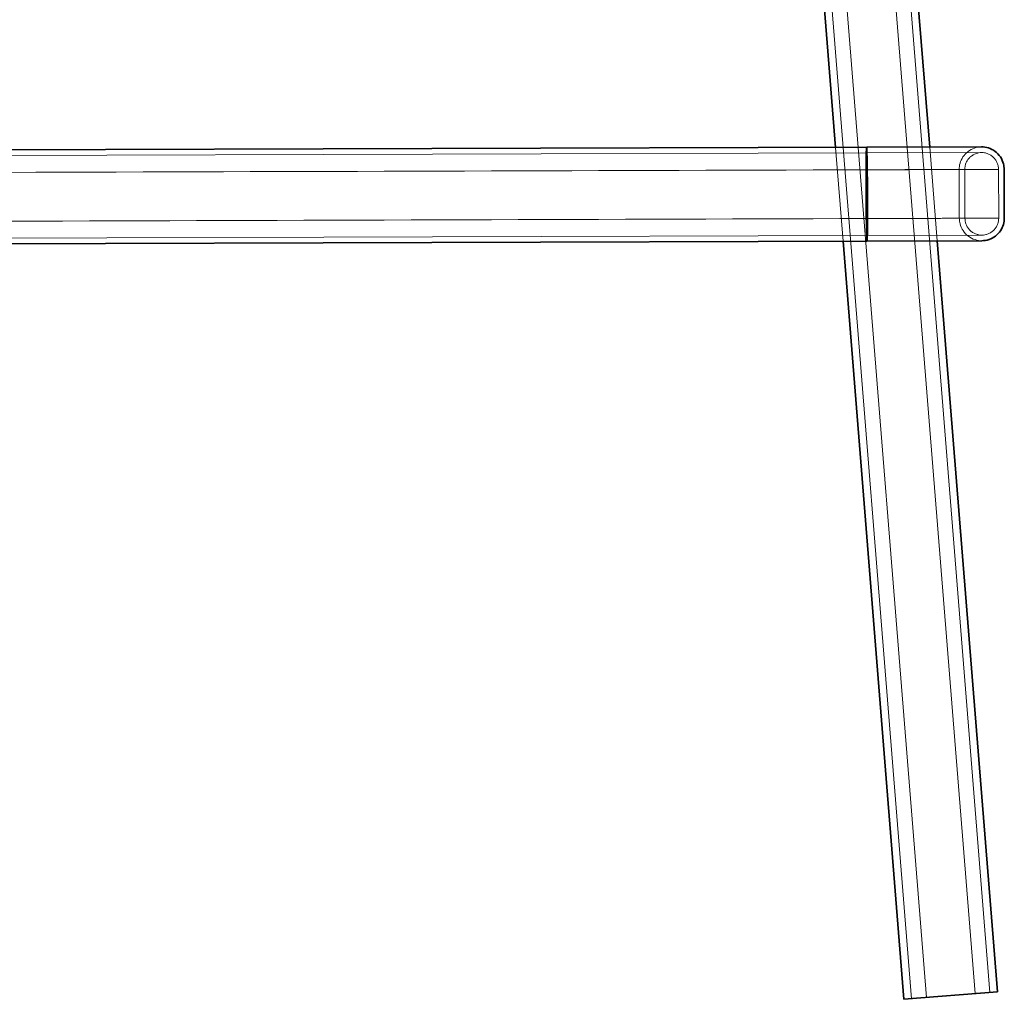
# Model space of a CAD drawing. Header units: millimetres. Extents: x -234 to 1726, y -356 to 1749.
# Tile 10 of 202: x 1123 to 1385, y 664 to 925. Entities that reach past the tile are written whole.
import ezdxf

# ---------------------------------------------------------------- set-up
doc = ezdxf.new("R2010")
doc.units = ezdxf.units.MM
for name, color, linetype, lineweight in [('Spigoli nascosti(ISO)', 7, 'Continuous', 18), ('Spigoli tangenti nascosti(ISO)', 7, 'Continuous', 18), ('Spigoli tangenti visibili(ISO)', 7, 'Continuous', 35), ('Spigoli visibili(ISO)', 7, 'Continuous', 35)]:
    doc.layers.add(name, color=color, linetype=linetype, lineweight=lineweight)

msp = doc.modelspace()

# ---------------------------------------------------------------- linework, layer by layer
at = {"layer": 'Spigoli nascosti(ISO)'}
for p, q in [((1360.67, 664.09), (1310.73, 1286.5)), ((1381.6, 665.76), (1331.75, 1287.12)), ((1342.46, 866), (1340.46, 891)), ((1367.54, 866.08), (1365.53, 891.07)), ((891.39, 888.13), (1348.77, 889.52)), ((1348.7, 889.52), (1348.7, 889.52)), ((1348.7, 889.52), (1348.7, 889.52)), ((1348.77, 889.52), (1379.37, 889.61)), ((1348.77, 889.52), (1348.77, 889.52)), ((1348.77, 889.52), (1348.77, 889.52)), ((1374.93, 872.1), (1374.89, 885.1)), ((1383.89, 885.13), (1383.93, 872.13)), ((891.38, 866.13), (1348.77, 867.52)), ((1348.77, 867.52), (1379.44, 867.61)), ((1348.77, 867.52), (1348.77, 867.52)), ((1348.77, 867.52), (1348.77, 867.52)), ((1348.84, 867.52), (1348.84, 867.52)), ((1348.84, 867.52), (1348.84, 867.52))]:
    msp.add_line(p, q, dxfattribs=at)
for points, knots in [([(1379.45, 866.11), (1378.28, 866.11), (1376.94, 866.48), (1375.84, 867.31), (1374.75, 868.12), (1373.94, 869.36), (1373.62, 870.62), (1373.49, 871.12), (1373.43, 871.62), (1373.43, 872.1), (1373.43, 873.51), (1373.42, 874.88), (1373.42, 876.19), (1373.41, 878.55), (1373.4, 880.76), (1373.4, 883.02), (1373.39, 883.71), (1373.39, 884.4), (1373.39, 885.1), (1373.39, 886.14), (1373.69, 887.38), (1374.41, 888.46), (1375.13, 889.54), (1376.27, 890.39), (1377.45, 890.79), (1378.1, 891.02), (1378.76, 891.11), (1379.37, 891.11)], [0, 0, 0, 0, 3.897138, 3.897138, 3.897138, 7.734088, 7.734088, 7.734088, 9.235243, 9.235243, 9.235243, 13.244537, 13.244537, 13.244537, 20.433451, 20.433451, 20.433451, 22.61398, 22.61398, 22.61398, 26.22476, 26.22476, 26.22476, 29.831508, 29.831508, 29.831508, 31.850006, 31.850006, 31.850006, 31.850006]), ([(1374.89, 885.1), (1374.89, 885.37), (1374.91, 885.64), (1374.96, 885.92), (1375.01, 886.2), (1375.09, 886.48), (1375.2, 886.76), (1375.31, 887.04), (1375.45, 887.31), (1375.62, 887.57), (1375.78, 887.82), (1375.98, 888.07), (1376.2, 888.29), (1376.42, 888.51), (1376.66, 888.7), (1376.92, 888.87), (1377.17, 889.04), (1377.44, 889.18), (1377.72, 889.29), (1378, 889.4), (1378.28, 889.48), (1378.56, 889.54), (1378.83, 889.59), (1379.11, 889.61), (1379.37, 889.61)], [22.425003, 22.425003, 22.425003, 22.425003, 23.603128, 23.603128, 23.603128, 24.781254, 24.781254, 24.781254, 25.959379, 25.959379, 25.959379, 27.137504, 27.137504, 27.137504, 28.31563, 28.31563, 28.31563, 29.493755, 29.493755, 29.493755, 30.671881, 30.671881, 30.671881, 31.850006, 31.850006, 31.850006, 31.850006]), ([(1379.37, 889.61), (1379.64, 889.61), (1379.91, 889.59), (1380.19, 889.54), (1380.47, 889.49), (1380.75, 889.41), (1381.03, 889.3), (1381.31, 889.19), (1381.58, 889.06), (1381.84, 888.89), (1382.1, 888.72), (1382.34, 888.52), (1382.56, 888.31), (1382.78, 888.09), (1382.98, 887.84), (1383.15, 887.59), (1383.32, 887.33), (1383.46, 887.06), (1383.57, 886.78), (1383.68, 886.51), (1383.76, 886.22), (1383.81, 885.95), (1383.86, 885.67), (1383.89, 885.39), (1383.89, 885.13)], [31.850006, 31.850006, 31.850006, 31.850006, 33.028131, 33.028131, 33.028131, 34.206257, 34.206257, 34.206257, 35.384382, 35.384382, 35.384382, 36.562507, 36.562507, 36.562507, 37.740633, 37.740633, 37.740633, 38.918758, 38.918758, 38.918758, 40.096884, 40.096884, 40.096884, 41.275009, 41.275009, 41.275009, 41.275009]), ([(1379.44, 867.61), (1379.18, 867.61), (1378.9, 867.64), (1378.62, 867.69), (1378.35, 867.74), (1378.06, 867.82), (1377.79, 867.93), (1377.51, 868.03), (1377.24, 868.17), (1376.98, 868.34), (1376.72, 868.51), (1376.48, 868.7), (1376.26, 868.92), (1376.04, 869.14), (1375.84, 869.38), (1375.67, 869.64), (1375.5, 869.9), (1375.36, 870.17), (1375.25, 870.45), (1375.14, 870.72), (1375.06, 871), (1375.01, 871.28), (1374.96, 871.56), (1374.93, 871.84), (1374.93, 872.1)], [0, 0, 0, 0, 1.178125, 1.178125, 1.178125, 2.356251, 2.356251, 2.356251, 3.534376, 3.534376, 3.534376, 4.712501, 4.712501, 4.712501, 5.890627, 5.890627, 5.890627, 7.068752, 7.068752, 7.068752, 8.246878, 8.246878, 8.246878, 9.425003, 9.425003, 9.425003, 9.425003]), ([(1383.93, 872.13), (1383.93, 871.86), (1383.91, 871.59), (1383.86, 871.31), (1383.8, 871.03), (1383.73, 870.75), (1383.62, 870.47), (1383.51, 870.19), (1383.37, 869.92), (1383.2, 869.66), (1383.03, 869.41), (1382.84, 869.16), (1382.62, 868.94), (1382.4, 868.72), (1382.16, 868.52), (1381.9, 868.36), (1381.65, 868.19), (1381.37, 868.05), (1381.1, 867.94), (1380.82, 867.82), (1380.54, 867.74), (1380.26, 867.69), (1379.98, 867.64), (1379.71, 867.62), (1379.44, 867.61)], [54.275009, 54.275009, 54.275009, 54.275009, 55.453134, 55.453134, 55.453134, 56.63126, 56.63126, 56.63126, 57.809385, 57.809385, 57.809385, 58.98751, 58.98751, 58.98751, 60.165636, 60.165636, 60.165636, 61.343761, 61.343761, 61.343761, 62.521887, 62.521887, 62.521887, 63.700012, 63.700012, 63.700012, 63.700012])]:
    msp.add_open_spline(points, degree=3, knots=knots, dxfattribs=at)
at = {"layer": 'Spigoli tangenti nascosti(ISO)'}
for p, q in [((1314.6, 1288.3), (1364.66, 664.41)), ((1327.61, 1288.71), (1377.62, 665.44)), ((1348.8, 885.02), (891.42, 883.63)), ((1348.51, 885.02), (1348.59, 872.02)), ((1348.51, 885.02), (1348.8, 885.02)), ((1348.73, 885.02), (1348.96, 885.02)), ((1348.73, 872.02), (1348.73, 885.02)), ((1348.8, 885.02), (1348.8, 872.02)), ((1349.04, 872.02), (1348.96, 885.02)), ((1348.8, 872.02), (891.42, 870.63)), ((1348.59, 872.02), (1348.8, 872.02)), ((1348.73, 872.02), (1349.04, 872.02))]:
    msp.add_line(p, q, dxfattribs=at)
for points, knots in [([(1348.69, 891.02), (1348.64, 891.02), (1348.59, 890.64), (1348.55, 889.82), (1348.51, 889), (1348.48, 887.76), (1348.47, 886.49), (1348.47, 886), (1348.47, 885.5), (1348.47, 885.02), (1348.48, 883.6), (1348.49, 882.24), (1348.5, 880.92), (1348.51, 878.57), (1348.53, 876.35), (1348.54, 874.09), (1348.54, 873.41), (1348.55, 872.72), (1348.55, 872.02), (1348.56, 870.98), (1348.58, 869.73), (1348.62, 868.66), (1348.66, 867.58), (1348.71, 866.74), (1348.76, 866.34), (1348.79, 866.12), (1348.82, 866.02), (1348.85, 866.02)], [31.850006, 31.850006, 31.850006, 31.850006, 35.747144, 35.747144, 35.747144, 39.584094, 39.584094, 39.584094, 41.085249, 41.085249, 41.085249, 45.094543, 45.094543, 45.094543, 52.283457, 52.283457, 52.283457, 54.463986, 54.463986, 54.463986, 58.074766, 58.074766, 58.074766, 61.681514, 61.681514, 61.681514, 63.700012, 63.700012, 63.700012, 63.700012]), ([(1348.85, 866.02), (1348.9, 866.02), (1348.95, 866.4), (1348.99, 867.23), (1349.03, 868.04), (1349.06, 869.28), (1349.07, 870.55), (1349.07, 871.05), (1349.07, 871.54), (1349.06, 872.02), (1349.06, 873.44), (1349.05, 874.81), (1349.04, 876.12), (1349.03, 878.47), (1349.01, 880.69), (1349, 882.95), (1348.99, 883.63), (1348.99, 884.32), (1348.99, 885.02), (1348.98, 886.07), (1348.96, 887.31), (1348.92, 888.38), (1348.88, 889.46), (1348.83, 890.31), (1348.78, 890.7), (1348.75, 890.93), (1348.72, 891.02), (1348.69, 891.02)], [0, 0, 0, 0, 3.897138, 3.897138, 3.897138, 7.734088, 7.734088, 7.734088, 9.235243, 9.235243, 9.235243, 13.244537, 13.244537, 13.244537, 20.433451, 20.433451, 20.433451, 22.61398, 22.61398, 22.61398, 26.22476, 26.22476, 26.22476, 29.831508, 29.831508, 29.831508, 31.850006, 31.850006, 31.850006, 31.850006]), ([(1348.7, 889.52), (1348.69, 889.52), (1348.67, 889.5), (1348.66, 889.45), (1348.64, 889.39), (1348.63, 889.31), (1348.62, 889.2), (1348.61, 889.1), (1348.59, 888.96), (1348.58, 888.79), (1348.57, 888.62), (1348.56, 888.42), (1348.55, 888.2), (1348.54, 887.98), (1348.53, 887.74), (1348.53, 887.48), (1348.52, 887.23), (1348.52, 886.95), (1348.51, 886.68), (1348.51, 886.4), (1348.51, 886.12), (1348.51, 885.84), (1348.51, 885.56), (1348.51, 885.29), (1348.51, 885.02)], [31.850407, 31.850407, 31.850407, 31.850407, 33.028131, 33.028131, 33.028131, 34.206257, 34.206257, 34.206257, 35.384382, 35.384382, 35.384382, 36.562507, 36.562507, 36.562507, 37.740633, 37.740633, 37.740633, 38.918758, 38.918758, 38.918758, 40.096884, 40.096884, 40.096884, 41.275009, 41.275009, 41.275009, 41.275009]), ([(1348.96, 885.02), (1348.96, 885.29), (1348.95, 885.56), (1348.95, 885.84), (1348.94, 886.12), (1348.94, 886.4), (1348.93, 886.68), (1348.92, 886.96), (1348.91, 887.23), (1348.9, 887.48), (1348.89, 887.74), (1348.88, 887.98), (1348.87, 888.2), (1348.85, 888.42), (1348.84, 888.62), (1348.83, 888.79), (1348.81, 888.96), (1348.8, 889.1), (1348.78, 889.21), (1348.77, 889.31), (1348.75, 889.39), (1348.74, 889.45), (1348.73, 889.5), (1348.71, 889.52), (1348.7, 889.52)], [22.425003, 22.425003, 22.425003, 22.425003, 23.603128, 23.603128, 23.603128, 24.781254, 24.781254, 24.781254, 25.959379, 25.959379, 25.959379, 27.137504, 27.137504, 27.137504, 28.31563, 28.31563, 28.31563, 29.493755, 29.493755, 29.493755, 30.671881, 30.671881, 30.671881, 31.849563, 31.849563, 31.849563, 31.849563]), ([(1348.73, 885.02), (1348.73, 885.29), (1348.73, 885.56), (1348.74, 885.84), (1348.74, 886.12), (1348.74, 886.4), (1348.74, 886.68), (1348.74, 886.95), (1348.74, 887.23), (1348.74, 887.48), (1348.75, 887.74), (1348.75, 887.98), (1348.75, 888.2), (1348.75, 888.42), (1348.75, 888.62), (1348.76, 888.79), (1348.76, 888.96), (1348.76, 889.1), (1348.76, 889.21), (1348.76, 889.31), (1348.77, 889.39), (1348.77, 889.45), (1348.77, 889.5), (1348.77, 889.52), (1348.77, 889.52)], [22.425003, 22.425003, 22.425003, 22.425003, 23.603128, 23.603128, 23.603128, 24.781254, 24.781254, 24.781254, 25.959379, 25.959379, 25.959379, 27.137504, 27.137504, 27.137504, 28.31563, 28.31563, 28.31563, 29.493755, 29.493755, 29.493755, 30.671881, 30.671881, 30.671881, 31.849563, 31.849563, 31.849563, 31.849563]), ([(1348.77, 889.52), (1348.78, 889.52), (1348.78, 889.5), (1348.78, 889.45), (1348.78, 889.39), (1348.78, 889.31), (1348.78, 889.21), (1348.79, 889.1), (1348.79, 888.96), (1348.79, 888.79), (1348.79, 888.62), (1348.79, 888.42), (1348.79, 888.2), (1348.79, 887.98), (1348.8, 887.74), (1348.8, 887.48), (1348.8, 887.23), (1348.8, 886.95), (1348.8, 886.68), (1348.8, 886.4), (1348.8, 886.12), (1348.8, 885.84), (1348.8, 885.56), (1348.8, 885.29), (1348.8, 885.02)], [31.850407, 31.850407, 31.850407, 31.850407, 33.028131, 33.028131, 33.028131, 34.206257, 34.206257, 34.206257, 35.384382, 35.384382, 35.384382, 36.562507, 36.562507, 36.562507, 37.740633, 37.740633, 37.740633, 38.918758, 38.918758, 38.918758, 40.096884, 40.096884, 40.096884, 41.275009, 41.275009, 41.275009, 41.275009]), ([(1374.89, 885.1), (1374.89, 885.1), (1374.8, 885.1), (1374.54, 885.1), (1374.2, 885.1), (1373.78, 885.1), (1373.19, 885.1), (1372.52, 885.09), (1371.77, 885.09), (1370.87, 885.09), (1369.91, 885.09), (1368.89, 885.08), (1367.75, 885.08), (1366.54, 885.08), (1365.29, 885.07), (1363.92, 885.07), (1362.5, 885.06), (1361.02, 885.06), (1359.46, 885.05), (1357.87, 885.05), (1356.24, 885.04), (1354.58, 885.04), (1352.91, 885.03), (1351.25, 885.03), (1349.57, 885.02), (1348.73, 885.02)], [-47.767246, -47.767246, -47.767246, -47.767246, -44.807996, -41.85264, -41.85264, -38.837577, -35.822514, -35.822514, -32.807452, -29.792389, -29.792389, -26.837033, -23.881676, -23.881676, -20.92632, -17.970964, -17.970964, -14.955901, -11.940838, -11.940838, -8.925775, -5.910713, -5.910713, -2.955356, -0.004056, -0.004056, -0.004056, -0.004056]), ([(1383.89, 885.13), (1383.89, 885.13), (1383.67, 885.13), (1382.8, 885.12), (1382.13, 885.12), (1380.36, 885.12), (1379.26, 885.11), (1376.69, 885.11), (1375.24, 885.1), (1372.01, 885.09), (1370.24, 885.09), (1366.42, 885.07), (1364.36, 885.07), (1360.07, 885.06), (1357.83, 885.05), (1353.33, 885.03), (1351.06, 885.03), (1348.8, 885.02)], [-47.637874, -47.637874, -47.637874, -47.637874, -41.85264, -41.85264, -35.822514, -35.822514, -29.792389, -29.792389, -23.881676, -23.881676, -17.970964, -17.970964, -11.940838, -11.940838, -5.910713, -5.910713, -0.002615, -0.002615, -0.002615, -0.002615]), ([(1348.59, 872.02), (1348.59, 871.76), (1348.59, 871.48), (1348.6, 871.2), (1348.6, 870.92), (1348.61, 870.64), (1348.61, 870.36), (1348.62, 870.09), (1348.63, 869.82), (1348.64, 869.56), (1348.65, 869.3), (1348.66, 869.06), (1348.67, 868.84), (1348.69, 868.62), (1348.7, 868.42), (1348.71, 868.25), (1348.73, 868.09), (1348.74, 867.95), (1348.76, 867.84), (1348.77, 867.73), (1348.79, 867.65), (1348.8, 867.6), (1348.81, 867.54), (1348.83, 867.52), (1348.84, 867.52)], [54.275009, 54.275009, 54.275009, 54.275009, 55.453134, 55.453134, 55.453134, 56.63126, 56.63126, 56.63126, 57.809385, 57.809385, 57.809385, 58.98751, 58.98751, 58.98751, 60.165636, 60.165636, 60.165636, 61.343761, 61.343761, 61.343761, 62.521887, 62.521887, 62.521887, 63.699569, 63.699569, 63.699569, 63.699569]), ([(1374.93, 872.1), (1374.93, 872.1), (1374.83, 872.1), (1374.58, 872.1), (1374.23, 872.1), (1373.8, 872.1), (1373.21, 872.1), (1372.54, 872.09), (1371.79, 872.09), (1370.89, 872.09), (1369.93, 872.09), (1368.9, 872.08), (1367.76, 872.08), (1366.55, 872.08), (1365.29, 872.07), (1363.93, 872.07), (1362.51, 872.06), (1361.02, 872.06), (1359.46, 872.05), (1357.87, 872.05), (1356.24, 872.04), (1354.57, 872.04), (1352.91, 872.03), (1351.24, 872.03), (1349.57, 872.02), (1348.73, 872.02)], [-47.768697, -47.768697, -47.768697, -47.768697, -44.807996, -41.85264, -41.85264, -38.837577, -35.822514, -35.822514, -32.807452, -29.792389, -29.792389, -26.837033, -23.881676, -23.881676, -20.92632, -17.970964, -17.970964, -14.955901, -11.940838, -11.940838, -8.925775, -5.910713, -5.910713, -2.955356, -0.005507, -0.005507, -0.005507, -0.005507]), ([(1348.77, 867.52), (1348.76, 867.52), (1348.76, 867.54), (1348.76, 867.6), (1348.76, 867.65), (1348.75, 867.73), (1348.75, 867.84), (1348.75, 867.95), (1348.75, 868.09), (1348.75, 868.25), (1348.74, 868.42), (1348.74, 868.62), (1348.74, 868.84), (1348.74, 869.06), (1348.74, 869.3), (1348.74, 869.56), (1348.74, 869.82), (1348.73, 870.09), (1348.73, 870.36), (1348.73, 870.64), (1348.73, 870.92), (1348.73, 871.2), (1348.73, 871.48), (1348.73, 871.76), (1348.73, 872.02)], [0.000401, 0.000401, 0.000401, 0.000401, 1.178125, 1.178125, 1.178125, 2.356251, 2.356251, 2.356251, 3.534376, 3.534376, 3.534376, 4.712501, 4.712501, 4.712501, 5.890627, 5.890627, 5.890627, 7.068752, 7.068752, 7.068752, 8.246878, 8.246878, 8.246878, 9.425003, 9.425003, 9.425003, 9.425003]), ([(1348.8, 872.02), (1348.8, 871.76), (1348.8, 871.48), (1348.8, 871.2), (1348.8, 870.92), (1348.8, 870.64), (1348.8, 870.36), (1348.79, 870.09), (1348.79, 869.82), (1348.79, 869.56), (1348.79, 869.3), (1348.79, 869.06), (1348.79, 868.84), (1348.79, 868.62), (1348.78, 868.42), (1348.78, 868.25), (1348.78, 868.09), (1348.78, 867.95), (1348.78, 867.84), (1348.78, 867.73), (1348.77, 867.65), (1348.77, 867.6), (1348.77, 867.54), (1348.77, 867.52), (1348.77, 867.52)], [54.275009, 54.275009, 54.275009, 54.275009, 55.453134, 55.453134, 55.453134, 56.63126, 56.63126, 56.63126, 57.809385, 57.809385, 57.809385, 58.98751, 58.98751, 58.98751, 60.165636, 60.165636, 60.165636, 61.343761, 61.343761, 61.343761, 62.521887, 62.521887, 62.521887, 63.699569, 63.699569, 63.699569, 63.699569]), ([(1383.93, 872.13), (1383.93, 872.13), (1383.71, 872.13), (1382.83, 872.12), (1382.16, 872.12), (1380.38, 872.12), (1379.28, 872.11), (1376.71, 872.11), (1375.25, 872.1), (1372.02, 872.09), (1370.25, 872.09), (1366.42, 872.07), (1364.36, 872.07), (1360.07, 872.06), (1357.84, 872.05), (1353.33, 872.03), (1351.06, 872.03), (1348.8, 872.02)], [-47.670627, -47.670627, -47.670627, -47.670627, -41.85264, -41.85264, -35.822514, -35.822514, -29.792389, -29.792389, -23.881676, -23.881676, -17.970964, -17.970964, -11.940838, -11.940838, -5.910713, -5.910713, -0.001899, -0.001899, -0.001899, -0.001899]), ([(1348.84, 867.52), (1348.85, 867.52), (1348.87, 867.55), (1348.88, 867.6), (1348.9, 867.65), (1348.91, 867.73), (1348.92, 867.84), (1348.94, 867.95), (1348.95, 868.09), (1348.96, 868.26), (1348.97, 868.42), (1348.98, 868.62), (1348.99, 868.84), (1349, 869.06), (1349.01, 869.3), (1349.02, 869.56), (1349.02, 869.82), (1349.03, 870.09), (1349.03, 870.37), (1349.04, 870.64), (1349.04, 870.92), (1349.04, 871.2), (1349.04, 871.48), (1349.04, 871.76), (1349.04, 872.02)], [0.000401, 0.000401, 0.000401, 0.000401, 1.178125, 1.178125, 1.178125, 2.356251, 2.356251, 2.356251, 3.534376, 3.534376, 3.534376, 4.712501, 4.712501, 4.712501, 5.890627, 5.890627, 5.890627, 7.068752, 7.068752, 7.068752, 8.246878, 8.246878, 8.246878, 9.425003, 9.425003, 9.425003, 9.425003])]:
    msp.add_open_spline(points, degree=3, knots=knots, dxfattribs=at)
for points in [[(1348.73, 885.02), (1196.29, 884.56), (1043.84, 884.09), (891.39, 883.63)], [(1374.89, 885.1), (1374.89, 885.1), (1374.89, 885.1), (1374.89, 885.1)], [(1348.73, 872.02), (1196.28, 871.56), (1043.84, 871.09), (891.39, 870.63)], [(1374.93, 872.1), (1374.93, 872.1), (1374.93, 872.1), (1374.93, 872.1)]]:
    msp.add_open_spline(points, degree=3, dxfattribs=at)
at = {"layer": 'Spigoli tangenti visibili(ISO)'}
msp.add_line((1348.77, 891.02), (1348.77, 866.02), dxfattribs=at)
at = {"layer": 'Spigoli visibili(ISO)'}
for p, q in [((1340.46, 891), (1308.73, 1286.45)), ((1365.53, 891.07), (1333.75, 1287.18)), ((919.99, 889.72), (1348.77, 891.02)), ((1348.77, 891.02), (1379.37, 891.11)), ((916.36, 864.71), (1348.77, 866.02)), ((1358.68, 663.93), (1342.46, 866)), ((1348.77, 866.02), (1379.45, 866.11)), ((1383.6, 665.92), (1367.54, 866.08)), ((1358.68, 663.93), (1383.6, 665.92))]:
    msp.add_line(p, q, dxfattribs=at)
msp.add_open_spline([(1379.37, 891.11), (1380.54, 891.12), (1381.88, 890.75), (1382.98, 889.92), (1384.07, 889.11), (1384.87, 887.87), (1385.2, 886.6), (1385.33, 886.11), (1385.39, 885.61), (1385.39, 885.13), (1385.39, 883.71), (1385.4, 882.35), (1385.4, 881.04), (1385.41, 878.68), (1385.41, 876.46), (1385.42, 874.21), (1385.42, 873.52), (1385.43, 872.83), (1385.43, 872.13), (1385.43, 871.09), (1385.13, 869.84), (1384.41, 868.77), (1383.68, 867.69), (1382.54, 866.84), (1381.37, 866.44), (1380.71, 866.21), (1380.05, 866.12), (1379.45, 866.11)], degree=3, knots=[31.850006, 31.850006, 31.850006, 31.850006, 35.747144, 35.747144, 35.747144, 39.584094, 39.584094, 39.584094, 41.085249, 41.085249, 41.085249, 45.094543, 45.094543, 45.094543, 52.283457, 52.283457, 52.283457, 54.463986, 54.463986, 54.463986, 58.074766, 58.074766, 58.074766, 61.681514, 61.681514, 61.681514, 63.700012, 63.700012, 63.700012, 63.700012], dxfattribs=at)

doc.saveas('drawing.dxf')
